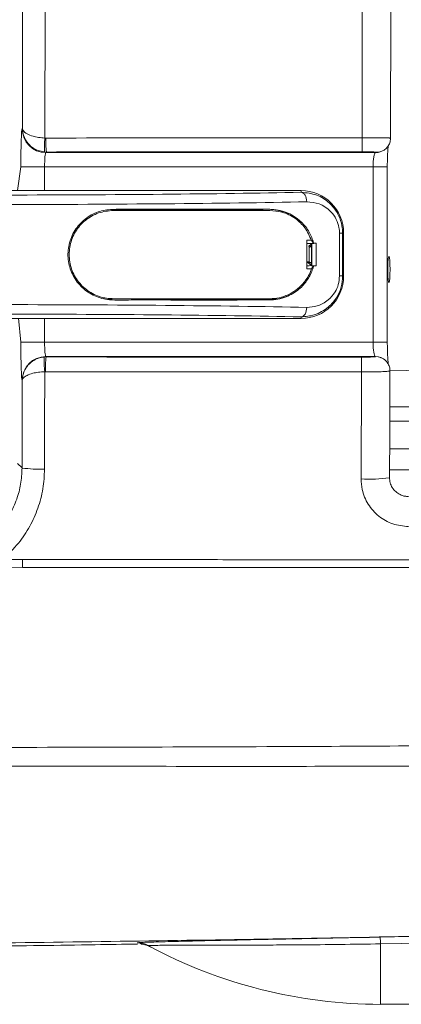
# Model space of a CAD drawing. Header units: millimetres. Extents: x 69081 to 158617, y -37521 to -9534.
# Tile 164 of 256: x 113667 to 113675, y -20062 to -20041. Entities that reach past the tile are written whole.
import ezdxf

# ---------------------------------------------------------------- set-up
doc = ezdxf.new("R2010")
doc.units = ezdxf.units.MM
doc.layers.add('ARCH_wyposażenie', color=8, linetype='Continuous', lineweight=9)
doc.layers.add('JS_DACH', color=3, linetype='Continuous')
doc.layers.add('R-----OP', color=1, linetype='Continuous')
doc.styles.add('SŁAWKA', font='simplex.shx', dxfattribs={"height": 12.5})

# ---------------------------------------------------------------- blocks, each defined once
blk = doc.blocks.new('MASZYNA MYJĄCA')
at = {"layer": 'ARCH_wyposażenie'}
for p, q in [((11.4, -21.235), (11.4, -33.277)), ((11.7, -22.78), (11.7, -33.278)), ((12.28, -29.543), (12.28, -33.28)), ((12.722, -29.585), (12.722, -33.282)), ((22.573, -33.484), (22.49, -29.561)), ((22.641, -29.574), (22.714, -33.474)), ((23.988, -33.474), (23.988, -29.574)), ((10.641, -33.278), (10.6, -31.681)), ((10.037, -33.33), (6.34, -33.33)), ((6.34, -33.33), (6.34, -41.058)), ((10.037, -33.33), (10.037, -41.058)), ((6.019, -33.468), (6.01, -33.449)), ((6.04, -33.579), (6.033, -33.563)), ((6.04, -40.531), (6.04, -33.579)), ((10.339, -33.576), (10.337, -33.579)), ((10.337, -33.579), (10.337, -40.531)), ((10.362, -33.462), (10.358, -33.468)), ((22.714, -33.474), (23.988, -33.474)), ((10.037, -33.63), (6.34, -33.63)), ((8.638, -34.251), (7.738, -34.251)), ((7.738, -34.251), (7.738, -34.338)), ((8.638, -34.251), (7.738, -34.251)), ((7.738, -34.272), (8.638, -34.272)), ((8.638, -34.338), (7.738, -34.338)), ((8.638, -34.251), (8.638, -34.338)), ((7.951, -34.832), (8.426, -34.832)), ((7.952, -34.883), (7.951, -34.832)), ((8.426, -34.832), (8.425, -34.882)), ((7.888, -34.929), (7.953, -34.887)), ((7.888, -35.029), (7.888, -34.929)), ((8.488, -35.029), (7.888, -35.029)), ((7.952, -34.883), (7.95, -34.881)), ((7.954, -34.924), (7.952, -34.883)), ((8.423, -34.924), (7.954, -34.924)), ((7.956, -34.927), (7.954, -34.924)), ((7.967, -34.938), (7.956, -34.927)), ((7.967, -34.938), (8.009, -34.988)), ((8.009, -34.938), (7.967, -34.938)), ((8.017, -34.93), (8.009, -34.938)), ((8.009, -34.988), (8.009, -34.938)), ((8.038, -34.979), (8.009, -34.988)), ((8.038, -34.979), (8.017, -34.93)), ((8.36, -34.93), (8.017, -34.93)), ((8.038, -34.979), (8.038, -34.979)), ((8.038, -34.979), (8.338, -34.979)), ((8.36, -34.93), (8.338, -34.979)), ((8.338, -35.029), (8.41, -34.938)), ((8.338, -34.979), (8.338, -35.029)), ((8.348, -34.988), (8.338, -34.988)), ((8.368, -34.938), (8.348, -34.988)), ((8.368, -34.938), (8.36, -34.93)), ((8.41, -34.938), (8.368, -34.938)), ((8.41, -34.938), (8.421, -34.927)), ((8.421, -34.927), (8.423, -34.924)), ((8.425, -34.882), (8.423, -34.924)), ((8.488, -34.929), (8.424, -34.887)), ((8.488, -34.929), (8.488, -35.029)), ((6.84, -35.149), (6.84, -44.628)), ((6.84, -35.149), (6.84, -44.628)), ((6.876, -35.149), (6.84, -35.149)), ((9.537, -35.149), (9.501, -35.149)), ((9.537, -41.33), (9.537, -35.149)), ((9.537, -41.33), (9.537, -35.149)), ((7.258, -35.809), (7.258, -39.109)), ((9.118, -39.109), (9.118, -35.809)), ((9.054, -39.5), (9.054, -39.5)), ((8.631, -39.951), (8.631, -39.95)), ((5.733, -40.55), (5.733, -40.533)), ((6.027, -40.518), (6.025, -40.56)), ((6.027, -40.518), (6.04, -40.531)), ((6.34, -40.558), (6.84, -40.558)), ((9.537, -40.558), (10.037, -40.558)), ((10.337, -40.531), (10.345, -40.523)), ((10.345, -40.523), (10.347, -40.565)), ((10.657, -40.538), (10.657, -40.555)), ((5.534, -41.024), (0.188, -41.023)), ((5.54, -41.031), (5.534, -41.024)), ((6.84, -41.127), (6.34, -41.058)), ((10.037, -41.058), (9.528, -41.109)), ((10.838, -41.03), (10.837, -41.031)), ((12.686, -41.033), (10.838, -41.03)), ((12.592, -41.127), (12.686, -41.033)), ((14.611, -41.446), (14.612, -41.021)), ((14.78, -41.022), (14.779, -41.447))]:
    blk.add_line(p, q, dxfattribs=at)
for points in [[(8.5, -33.273), (8.401, -33.274), (8.315, -33.279), (8.254, -33.286), (8.226, -33.294), (8.235, -33.303), (8.281, -33.311), (8.355, -33.317), (8.449, -33.32), (8.551, -33.32), (8.645, -33.317), (8.719, -33.311), (8.765, -33.303), (8.774, -33.294), (8.746, -33.286), (8.685, -33.279), (8.599, -33.274), (8.5, -33.273)], [(6.01, -33.449), (6.028, -33.504), (6.033, -33.563)], [(6.04, -33.579), (6.034, -33.521), (6.019, -33.468)], [(10.337, -33.579), (10.343, -33.521), (10.358, -33.468)], [(10.339, -33.576), (10.344, -33.517), (10.362, -33.462)], [(6.022, -33.862), (6.014, -33.862), (5.997, -33.862), (5.969, -33.862), (5.932, -33.862), (5.888, -33.862), (5.838, -33.862), (5.784, -33.862), (5.728, -33.862)], [(10.662, -33.874), (10.603, -33.874), (10.546, -33.874), (10.493, -33.874), (10.446, -33.874), (10.407, -33.874), (10.377, -33.874), (10.358, -33.874), (10.35, -33.874)], [(6.876, -35.149), (6.88, -35.126), (6.892, -35.104), (6.911, -35.083), (6.936, -35.065), (6.966, -35.049), (7, -35.038), (7.037, -35.031), (7.076, -35.028)], [(8.427, -34.881), (8.425, -34.882), (8.425, -34.882)], [(9.501, -35.149), (9.497, -35.126), (9.485, -35.104), (9.466, -35.083), (9.441, -35.065), (9.411, -35.049), (9.377, -35.038), (9.34, -35.031), (9.301, -35.028)]]:
    blk.add_lwpolyline(points, dxfattribs=at)
for centre, radius, start, end in [((9.906, -33.713), 3.016, 356.7703, 8.1894), ((22.718, -34.575), 1.101, 90.1657, 97.5493), ((13.677, -33.474), 10.312, 331.7008, 0), ((7.738, -35.149), 0.898, 90, 179.9999), ((8.638, -35.149), 0.898, 0, 90), ((5.539, -40.53), 0.5, 270.0812, 359.9188), ((5.799, -38.94), 1.594, 267.6303, 278.2133), ((5.935, -38.911), 1.651, 262.9437, 273.1155), ((10.838, -40.53), 0.5, 180.0813, 269.9187), ((10.583, -38.829), 1.711, 261.9984, 272.4607), ((10.45, -38.959), 1.609, 266.3168, 277.3947), ((10.036, -40.662), 2.676, 352.042, 2.2244), ((14.625, -51.832), 10.811, 89.1798, 90.0698)]:
    blk.add_arc(centre, radius, start, end, dxfattribs=at)
for centre, major_axis, ratio, start_param, end_param in [((6.34, -33.578), (-0.3, 0), 0.174977, 0.034907, 1.570796), ((10.037, -33.578), (-0.3, 0), 0.174977, 1.570796, 3.106686), ((8.175, -41.672), (0, 10.96), 0.026186, 0.896799, 0.902558), ((8.202, -41.672), (0, 10.96), 0.026186, 5.380661, 5.386386), ((6.852, -41.672), (0, 10.96), 0.025708, 4.742727, 5.363632), ((8.175, -41.672), (0, 10.76), 0.026186, 0.893268, 0.905454), ((8.348, -34.968), (-0.0142, 0.0142), 0.999315, 2.356537, 3.926648), ((8.202, -41.672), (0, 10.76), 0.026186, 5.377731, 5.389917), ((9.525, -41.672), (0, 10.96), 0.025708, 0.919553, 1.540459), ((6.652, -41.672), (0, 10.76), 0.026186, 4.743007, 5.363632), ((9.725, -41.672), (0, 10.76), 0.026186, 0.919553, 1.540178), ((6.34, -40.53), (-0.3, 0), 0.093122, 0.034907, 1.570796), ((10.037, -40.53), (-0.3, 0), 0.093122, 1.570796, 3.106686), ((6.34, -41.03), (-0.8, 0), 0.034921, 0.034907, 1.570796), ((10.037, -41.03), (-0.8, 0), 0.034921, 1.570796, 3.106686)]:
    blk.add_ellipse(centre, major_axis=major_axis, ratio=ratio, start_param=start_param, end_param=end_param, dxfattribs=at)
for points, knots in [([(14.612, -41.021), (14.613, -40.336), (14.616, -38.968), (14.618, -36.986), (14.619, -35.078), (14.619, -32.632), (14.619, -30.797), (14.618, -29.574)], [0, 0, 0, 0, 0.179501, 0.359056, 0.51928, 0.679509, 1, 1, 1, 1]), ([(14.786, -29.574), (14.786, -30.797), (14.787, -32.632), (14.786, -35.078), (14.786, -36.987), (14.784, -38.968), (14.781, -40.337), (14.78, -41.022)], [0, 0, 0, 0, 0.320453, 0.480688, 0.640919, 0.820433, 1, 1, 1, 1]), ([(18.563, -69.929), (18.563, -69.929), (18.563, -68.756), (18.573, -66.581), (18.578, -63.142), (18.582, -59.715), (18.584, -56.254), (18.584, -52.777), (18.583, -49.283), (18.581, -45.777), (18.577, -42.261), (18.569, -38.738), (18.558, -35.447), (18.541, -32.393), (18.526, -30.513), (18.518, -29.574)], [0, 0, 0, 0, 0.0000001, 0.0860937, 0.1721873, 0.2584117, 0.3446739, 0.4309362, 0.5171607, 0.6033837, 0.6896445, 0.7759049, 0.8621275, 0.9310633, 1, 1, 1, 1]), ([(18.957, -29.572), (18.961, -30.511), (18.969, -32.391), (18.975, -35.413), (18.973, -38.638), (18.969, -42.062), (18.964, -45.613), (18.959, -49.186), (18.954, -52.779), (18.95, -56.257), (18.946, -59.717), (18.941, -63.152), (18.936, -66.562), (18.931, -68.81), (18.929, -69.934)], [0, 0, 0, 0, 0.068929, 0.137858, 0.22167, 0.305501, 0.389314, 0.482836, 0.569061, 0.655323, 0.741586, 0.82781, 0.913905, 1, 1, 1, 1]), ([(22.488, -29.561), (22.512, -30.67), (22.559, -32.866), (22.618, -36.134), (22.668, -39.364), (22.709, -42.579), (22.742, -45.786), (22.767, -48.98), (22.784, -52.361), (22.793, -55.921), (22.791, -59.655), (22.779, -63.356), (22.757, -67.024), (22.724, -70.663), (22.695, -73.056), (22.68, -74.254)], [0, 0, 0, 0, 0.073138, 0.144743, 0.215391, 0.286134, 0.356902, 0.427552, 0.497952, 0.58186, 0.665554, 0.749126, 0.832664, 0.916259, 1, 1, 1, 1]), ([(13.288, -32.884), (13.284, -32.917), (13.284, -32.974), (13.251, -33.064), (13.189, -33.157), (13.102, -33.229), (13, -33.275), (12.926, -33.28), (12.89, -33.283)], [0, 0, 0, 0, 0.096013, 0.277264, 0.458796, 0.640169, 0.82223, 1, 1, 1, 1]), ([(13.92, -32.883), (13.909, -32.996), (13.886, -33.221), (13.714, -33.521), (13.459, -33.747), (13.178, -33.866), (12.992, -33.878), (12.917, -33.883)], [0, 0, 0, 0, 0.21472, 0.429585, 0.643879, 0.857666, 1, 1, 1, 1]), ([(5.733, -33.265), (5.595, -33.262), (4.496, -33.259), (2.424, -33.257), (-0.496, -33.257), (-3.094, -33.258), (-4.718, -33.261), (-5.356, -33.262)], [0, 0, 0, 0, 0.037413, 0.297244, 0.560573, 0.827458, 1, 1, 1, 1]), ([(5.733, -33.265), (5.733, -33.269), (5.732, -33.272), (5.73, -33.354), (5.729, -33.494), (5.728, -33.672), (5.728, -33.8), (5.728, -33.862)], [0, 0, 0, 0, 0.161299, 0.375972, 0.590597, 0.804993, 1, 1, 1, 1]), ([(6.01, -33.449), (6.006, -33.439), (5.99, -33.402), (5.947, -33.346), (5.876, -33.294), (5.802, -33.264), (5.752, -33.265), (5.733, -33.265)], [0, 0, 0, 0, 0.098874, 0.343488, 0.586627, 0.837841, 1, 1, 1, 1]), ([(6.34, -33.33), (6.317, -33.33), (6.25, -33.33), (6.142, -33.327), (6.027, -33.322), (5.941, -33.316), (5.906, -33.312), (5.892, -33.311)], [0, 0, 0, 0, 0.128014, 0.372477, 0.615682, 0.854484, 1, 1, 1, 1]), ([(10.506, -33.308), (10.498, -33.309), (10.475, -33.312), (10.411, -33.318), (10.318, -33.324), (10.202, -33.328), (10.105, -33.33), (10.05, -33.33), (10.037, -33.33)], [0, 0, 0, 0, 0.108707, 0.292342, 0.497832, 0.714857, 0.937169, 1, 1, 1, 1]), ([(10.641, -33.278), (10.627, -33.277), (10.584, -33.274), (10.517, -33.297), (10.45, -33.338), (10.403, -33.386), (10.375, -33.428), (10.365, -33.454), (10.362, -33.462)], [0, 0, 0, 0, 0.112377, 0.364399, 0.57741, 0.763483, 0.925975, 1, 1, 1, 1]), ([(12.891, -33.283), (12.162, -33.279), (11.412, -33.276), (10.661, -33.274), (10.641, -33.274)], [0, 0, 0, 0, 0.972966, 1, 1, 1, 1]), ([(10.641, -33.278), (10.642, -33.281), (10.646, -33.283), (10.652, -33.357), (10.658, -33.492), (10.661, -33.672), (10.662, -33.807), (10.662, -33.874)], [0, 0, 0, 0, 0.133321, 0.349991, 0.566661, 0.783331, 1, 1, 1, 1]), ([(6.022, -33.862), (6.022, -33.831), (6.022, -33.767), (6.024, -33.678), (6.026, -33.608), (6.03, -33.564), (6.032, -33.563), (6.033, -33.563)], [0, 0, 0, 0, 0.185031, 0.388498, 0.592252, 0.79612, 1, 1, 1, 1]), ([(10.339, -33.576), (10.34, -33.576), (10.342, -33.576), (10.345, -33.615), (10.348, -33.683), (10.35, -33.773), (10.35, -33.841), (10.35, -33.874)], [0, 0, 0, 0, 0.185943, 0.389459, 0.59297, 0.796487, 1, 1, 1, 1]), ([(22.693, -38.602), (22.688, -38.575), (22.685, -38.542), (22.68, -38.41), (22.674, -38.211), (22.666, -37.915), (22.656, -37.509), (22.644, -36.991), (22.632, -36.432), (22.62, -35.849), (22.606, -35.161), (22.59, -34.371), (22.579, -33.78), (22.573, -33.484)], [0, 0, 0, 0, 0.046603, 0.111047, 0.17692, 0.242839, 0.340509, 0.43833, 0.534301, 0.630641, 0.726801, 0.863375, 1, 1, 1, 1]), ([(22.714, -33.474), (22.719, -33.758), (22.728, -34.326), (22.735, -35.083), (22.739, -35.741), (22.741, -36.298), (22.742, -36.83), (22.743, -37.322), (22.743, -37.708), (22.744, -37.988), (22.746, -38.179), (22.748, -38.306), (22.75, -38.373), (22.751, -38.364), (22.756, -38.363)], [0, 0, 0, 0, 0.133032, 0.266013, 0.358434, 0.451008, 0.543237, 0.635369, 0.727338, 0.788384, 0.849381, 0.908427, 0.96744, 1, 1, 1, 1]), ([(5.728, -33.862), (3.881, -33.859), (0.188, -33.855), (-3.505, -33.859), (-5.351, -33.862)], [0, 0, 0, 0, 0.5, 1, 1, 1, 1]), ([(5.733, -40.533), (5.731, -39.392), (5.728, -37.169), (5.728, -34.945), (5.728, -33.862)], [0, 0, 0, 0, 0.513266, 1, 1, 1, 1]), ([(6.022, -33.862), (6.022, -34.942), (6.022, -37.162), (6.025, -39.38), (6.027, -40.518)], [0, 0, 0, 0, 0.486871, 1, 1, 1, 1]), ([(10.345, -40.523), (10.347, -39.386), (10.35, -37.171), (10.35, -34.953), (10.35, -33.874)], [0, 0, 0, 0, 0.51336, 1, 1, 1, 1]), ([(10.662, -33.874), (10.662, -34.955), (10.661, -37.178), (10.658, -39.398), (10.657, -40.538)], [0, 0, 0, 0, 0.48652, 1, 1, 1, 1]), ([(12.917, -33.883), (12.518, -33.881), (11.766, -33.878), (11.014, -33.875), (10.662, -33.874)], [0, 0, 0, 0, 0.531519, 1, 1, 1, 1]), ([(6.876, -35.149), (6.887, -35.037), (6.907, -34.821), (7.042, -34.612), (7.192, -34.46), (7.344, -34.355), (7.555, -34.282), (7.686, -34.275), (7.738, -34.272)], [0, 0, 0, 0, 0.2619146, 0.502626, 0.5507129, 0.7370328, 0.8943877, 1, 1, 1, 1]), ([(7.738, -34.338), (7.698, -34.34), (7.595, -34.346), (7.431, -34.405), (7.287, -34.509), (7.183, -34.637), (7.095, -34.804), (7.083, -34.94), (7.076, -35.028)], [0, 0, 0, 0, 0.0993672, 0.2497988, 0.4336563, 0.5811487, 0.7288773, 1, 1, 1, 1]), ([(8.638, -34.272), (8.717, -34.278), (8.874, -34.291), (9.105, -34.395), (9.28, -34.543), (9.396, -34.713), (9.482, -34.904), (9.494, -35.055), (9.501, -35.149)], [0, 0, 0, 0, 0.157826, 0.311985, 0.5187862, 0.6490867, 0.7794699, 1, 1, 1, 1]), ([(9.301, -35.028), (9.296, -34.954), (9.284, -34.793), (9.169, -34.585), (9.002, -34.437), (8.822, -34.354), (8.7, -34.343), (8.638, -34.338)], [0, 0, 0, 0, 0.2286586, 0.4955028, 0.7020171, 0.8509797, 1, 1, 1, 1]), ([(9.144, -38.73), (9.151, -38.883), (9.163, -39.143), (9.078, -39.505), (8.897, -39.774), (8.642, -39.969), (8.336, -40.071), (8.013, -40.067), (7.707, -39.955), (7.455, -39.748), (7.285, -39.474), (7.23, -39.165), (7.235, -38.761), (7.231, -38.173), (7.231, -37.412), (7.238, -36.591), (7.222, -36.004), (7.245, -35.63), (7.308, -35.415), (7.437, -35.197), (7.644, -35.008), (7.827, -34.921), (7.929, -34.888), (7.95, -34.881)], [0, 0, 0, 0, 0.056462, 0.095254, 0.13297, 0.17073, 0.208044, 0.245744, 0.28359, 0.321926, 0.36023, 0.397153, 0.434598, 0.508204, 0.615485, 0.723135, 0.830785, 0.856204, 0.881611, 0.924964, 0.960689, 0.992069, 1, 1, 1, 1]), ([(7.888, -34.929), (7.796, -34.971), (7.612, -35.055), (7.41, -35.276), (7.281, -35.531), (7.266, -35.722), (7.258, -35.809)], [0, 0, 0, 0, 0.240174, 0.481501, 0.764133, 1, 1, 1, 1]), ([(8.427, -34.881), (8.447, -34.887), (8.549, -34.921), (8.733, -35.009), (8.942, -35.2), (9.072, -35.421), (9.134, -35.638), (9.145, -35.796), (9.145, -35.893), (9.145, -35.929)], [0, 0, 0, 0, 0.042764, 0.211539, 0.40577, 0.641767, 0.780103, 0.91855, 1, 1, 1, 1]), ([(9.118, -35.809), (9.114, -35.743), (9.106, -35.609), (9.042, -35.423), (8.944, -35.256), (8.795, -35.091), (8.634, -34.983), (8.514, -34.939), (8.488, -34.929)], [0, 0, 0, 0, 0.180579, 0.361156, 0.529794, 0.698244, 0.93441, 1, 1, 1, 1]), ([(7.33, -35.403), (7.294, -35.502), (7.223, -35.703), (7.248, -36.15), (7.235, -36.732), (7.239, -37.425), (7.238, -38.092), (7.238, -38.517), (7.238, -38.73)], [0, 0, 0, 0, 0.101502, 0.204495, 0.423293, 0.641542, 0.820772, 1, 1, 1, 1]), ([(9.118, -35.809), (9.135, -35.745), (9.129, -35.616), (9.084, -35.495), (9.061, -35.435)], [0, 0, 0, 0, 0.499892, 1, 1, 1, 1]), ([(9.144, -38.73), (9.138, -38.405), (9.138, -37.751), (9.137, -36.811), (9.138, -36.222), (9.138, -35.929)], [0, 0, 0, 0, 0.333335, 0.668238, 1, 1, 1, 1]), ([(9.144, -38.73), (9.145, -38.45), (9.146, -37.913), (9.146, -37.171), (9.146, -36.515), (9.145, -36.117), (9.145, -35.929)], [0, 0, 0, 0, 0.286145, 0.548195, 0.786147, 1, 1, 1, 1]), ([(22.694, -38.567), (22.721, -38.512), (22.723, -38.486), (22.733, -38.436), (22.75, -38.376), (22.772, -38.336), (22.783, -38.317)], [0, 0, 0, 0, 0.124317, 0.379035, 0.690113, 1, 1, 1, 1]), ([(22.694, -38.567), (22.694, -38.565), (22.694, -38.562), (22.696, -38.541), (22.702, -38.503), (22.717, -38.447), (22.736, -38.398), (22.753, -38.371), (22.757, -38.364)], [0, 0, 0, 0, 0.20395, 0.371727, 0.508959, 0.705359, 0.927172, 1, 1, 1, 1]), ([(22.694, -38.567), (22.694, -38.583), (22.694, -38.602), (22.693, -38.602), (22.693, -38.602)], [0, 0, 0, 0, 0.808, 1, 1, 1, 1]), ([(7.238, -38.73), (7.238, -38.823), (7.238, -38.949), (7.238, -39.076), (7.258, -39.109)], [0, 0, 0, 0, 0.73576, 1, 1, 1, 1]), ([(22.822, -47.371), (22.819, -46.96), (22.81, -45.841), (22.792, -43.986), (22.765, -41.771), (22.741, -39.966), (22.724, -38.899), (22.719, -38.601)], [0, 0, 0, 0, 0.140503, 0.382388, 0.6348, 0.898228, 1, 1, 1, 1]), ([(7.258, -39.109), (7.269, -39.215), (7.29, -39.426), (7.454, -39.708), (7.695, -39.919), (7.992, -40.036), (8.308, -40.049), (8.609, -39.958), (8.864, -39.774), (9.043, -39.517), (9.112, -39.282), (9.117, -39.144), (9.118, -39.109)], [0, 0, 0, 0, 0.109974, 0.220031, 0.328104, 0.434346, 0.53972, 0.644831, 0.750075, 0.855946, 0.963259, 1, 1, 1, 1]), ([(9.115, -39.315), (9.116, -39.313), (9.138, -39.247), (9.138, -39.177), (9.118, -39.109)], [0, 0, 0, 0, 0.0333995, 1, 1, 1, 1]), ([(0.188, -40.548), (0.522, -40.548), (2.189, -40.548), (4.037, -40.549), (5.551, -40.55), (5.733, -40.55)], [0, 0, 0, 0, 0.180363, 0.901831, 1, 1, 1, 1]), ([(5.733, -40.55), (5.729, -40.596), (5.723, -40.686), (5.694, -40.819), (5.645, -40.945), (5.586, -41.011), (5.546, -41.023), (5.534, -41.024), (5.534, -41.024)], [0, 0, 0, 0, 0.1820392, 0.3529073, 0.5838616, 0.8710896, 0.9981231, 1, 1, 1, 1]), ([(6.025, -40.56), (6.017, -40.606), (6.003, -40.696), (5.931, -40.827), (5.809, -40.95), (5.663, -41.013), (5.565, -41.024), (5.534, -41.024), (5.534, -41.024)], [0, 0, 0, 0, 0.182045, 0.352911, 0.58386, 0.871086, 0.998124, 1, 1, 1, 1]), ([(10.347, -40.565), (10.354, -40.611), (10.369, -40.699), (10.439, -40.829), (10.544, -40.938), (10.656, -40.996), (10.723, -41.015), (10.774, -41.026), (10.806, -41.029), (10.837, -41.03), (10.838, -41.03)], [0, 0, 0, 0, 0.178513, 0.345168, 0.575161, 0.77736, 0.864847, 0.86871, 0.998134, 1, 1, 1, 1]), ([(10.657, -40.555), (10.99, -40.556), (11.674, -40.557), (12.359, -40.558), (12.71, -40.558)], [0, 0, 0, 0, 0.486332, 1, 1, 1, 1]), ([(10.657, -40.555), (10.66, -40.601), (10.665, -40.689), (10.691, -40.821), (10.73, -40.932), (10.771, -40.992), (10.796, -41.013), (10.814, -41.025), (10.826, -41.029), (10.837, -41.03), (10.838, -41.03)], [0, 0, 0, 0, 0.178511, 0.345159, 0.57516, 0.777358, 0.864518, 0.868716, 0.998136, 1, 1, 1, 1]), ([(12.71, -40.558), (12.848, -40.565), (13.129, -40.579), (13.536, -40.689), (13.922, -40.863), (14.293, -41.108), (14.501, -41.329), (14.611, -41.446)], [0, 0, 0, 0, 0.191404, 0.388394, 0.579892, 0.77693, 1, 1, 1, 1]), ([(14.327, -41.904), (14.269, -41.826), (14.152, -41.668), (13.925, -41.459), (13.657, -41.277), (13.351, -41.139), (13.024, -41.05), (12.8, -41.039), (12.686, -41.033)], [0, 0, 0, 0, 0.151272, 0.30587, 0.476985, 0.653038, 0.824025, 1, 1, 1, 1])]:
    blk.add_open_spline(points, degree=3, knots=knots, dxfattribs=at)

msp = doc.modelspace()

# ---------------------------------------------------------------- block references
at = {"layer": 'JS_DACH', "rotation": 270.0000000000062}
msp.add_blockref('MASZYNA MYJĄCA', (113708.2234, -20037.6197), dxfattribs=at)

# ---------------------------------------------------------------- texts
at = {"layer": 'R-----OP', "insert": (113574.4549, -20006.3591), "char_height": 30, "width": 261.963804, "attachment_point": 1, "style": 'SŁAWKA'}
msp.add_mtext('{\\fArial|b0|i0|c238|p34;\\C251;pom. gosp.}', dxfattribs=at)

doc.saveas('drawing.dxf')
